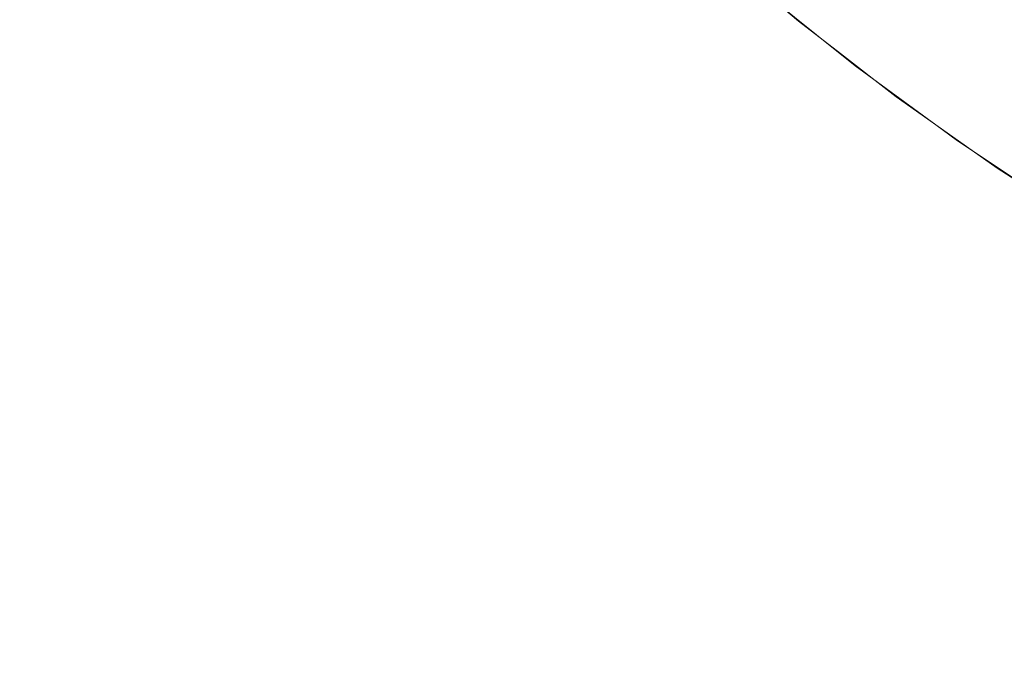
# Model space of a CAD drawing. Header units: centimetres. Extents: x -25.9 to 27.4, y -28.2 to -26.4.
# Tile 64 of 199: x -8.0077 to -7.9401, y -27.86 to -27.8155. Entities that reach past the tile are written whole.
import ezdxf

# ---------------------------------------------------------------- set-up
doc = ezdxf.new("R2010")
doc.units = ezdxf.units.CM
doc.header["$LTSCALE"] = 2.54
doc.layers.add('Lucido design-1', color=7, linetype='Continuous')

# ---------------------------------------------------------------- blocks, each defined once
blk = doc.blocks.new('Gruppo-4-1')
at = {"color": 7, "linetype": 'Continuous', "lineweight": 9}
blk.add_3dface([(-25.828561, -26.46, 540.520033), (-25.828561, -28.06, 540.520033), (27.271439, -28.06, 540.520033), (27.271439, -26.46, 540.520033)], dxfattribs=at)
for points, invisible_edges in [([(-8.005292, -27.815543, 539.743674), (-8.011735, -27.807902, 539.743674), (-8.009351, -27.805978, 539.746374), (-8.002993, -27.813519, 539.746374)], 15), ([(-8.007675, -27.81764, 539.741099), (-8.014204, -27.809896, 539.741099), (-8.011735, -27.807902, 539.743674), (-8.005292, -27.815543, 539.743674)], 15), ([(-7.99215, -27.816787, 539.752128), (-7.998657, -27.809703, 539.752128), (-7.996628, -27.807917, 539.755173), (-7.990199, -27.814917, 539.755173)], 15), ([(-7.978388, -27.816327, 539.76496), (-7.984888, -27.809827, 539.76496), (-7.983326, -27.80833, 539.768389), (-7.976891, -27.814764, 539.768389)], 15), ([(-7.965432, -27.815515, 539.782857), (-7.971909, -27.809566, 539.782857), (-7.970924, -27.808538, 539.78663), (-7.964491, -27.814446, 539.78663)], 15), ([(-7.994192, -27.818744, 539.749193), (-8.00078, -27.811571, 539.749193), (-7.998657, -27.809703, 539.752128), (-7.99215, -27.816787, 539.752128)], 15), ([(-7.966473, -27.816698, 539.77914), (-7.972999, -27.810704, 539.77914), (-7.971909, -27.809566, 539.782857), (-7.965432, -27.815515, 539.782857)], 15), ([(-8.010137, -27.819807, 539.738654), (-8.016756, -27.811956, 539.738654), (-8.014204, -27.809896, 539.741099), (-8.007675, -27.81764, 539.741099)], 15), ([(-7.979982, -27.81799, 539.761618), (-7.986551, -27.811421, 539.761618), (-7.984888, -27.809827, 539.76496), (-7.978388, -27.816327, 539.76496)], 15), ([(-7.954517, -27.815993, 539.810088), (-7.961024, -27.810507, 539.810088), (-7.960814, -27.810268, 539.814073), (-7.954317, -27.815745, 539.814073)], 15), ([(-7.954317, -27.815745, 539.814073), (-7.960814, -27.810268, 539.814073), (-7.960709, -27.810149, 539.818061), (-7.954218, -27.815622, 539.818061)], 15), ([(-7.957672, -27.812685, 539.820033), (-7.954205, -27.815607, 539.820033), (-7.954218, -27.815622, 539.818061), (-7.960709, -27.810149, 539.818061)], 14), ([(-7.948431, -27.816218, 540.044708), (-7.955131, -27.81084, 540.044708), (-7.954429, -27.810003, 540.048662), (-7.947766, -27.81535, 540.048662)], 15), ([(-7.967614, -27.817995, 539.775485), (-7.974194, -27.811951, 539.775485), (-7.972999, -27.810704, 539.77914), (-7.966473, -27.816698, 539.77914)], 15), ([(-7.955217, -27.81686, 539.802157), (-7.961761, -27.811344, 539.802157), (-7.96134, -27.810865, 539.806114), (-7.954817, -27.816365, 539.806114)], 15), ([(-7.954817, -27.816365, 539.806114), (-7.96134, -27.810865, 539.806114), (-7.961024, -27.810507, 539.810088), (-7.954517, -27.815993, 539.810088)], 15), ([(-7.948997, -27.816955, 540.040717), (-7.955729, -27.811552, 540.040717), (-7.955131, -27.81084, 540.044708), (-7.948431, -27.816218, 540.044708)], 15), ([(-7.93844, -27.816922, 540.060227), (-7.94518, -27.81198, 540.060227), (-7.944126, -27.810606, 540.063961), (-7.937446, -27.815504, 540.063961)], 15), ([(-7.99632, -27.820784, 539.746374), (-8.002993, -27.813519, 539.746374), (-8.00078, -27.811571, 539.749193), (-7.994192, -27.818744, 539.749193)], 15), ([(-7.981697, -27.819778, 539.758321), (-7.98834, -27.813135, 539.758321), (-7.986551, -27.811421, 539.761618), (-7.979982, -27.81799, 539.761618)], 15), ([(-7.955718, -27.81748, 539.798223), (-7.962287, -27.811942, 539.798223), (-7.961761, -27.811344, 539.802157), (-7.955217, -27.81686, 539.802157)], 15), ([(-7.949463, -27.817562, 540.036694), (-7.956221, -27.812138, 540.036694), (-7.955729, -27.811552, 540.040717), (-7.948997, -27.816955, 540.040717)], 15), ([(-7.968853, -27.819403, 539.771899), (-7.975492, -27.813305, 539.771899), (-7.974194, -27.811951, 539.775485), (-7.967614, -27.817995, 539.775485)], 15), ([(-7.956318, -27.818223, 539.79432), (-7.962918, -27.812659, 539.79432), (-7.962287, -27.811942, 539.798223), (-7.955718, -27.81748, 539.798223)], 15), ([(-7.949827, -27.818037, 540.032647), (-7.956606, -27.812597, 540.032647), (-7.956221, -27.812138, 540.036694), (-7.949463, -27.817562, 540.036694)], 15), ([(-7.939343, -27.818213, 540.056428), (-7.946139, -27.81323, 540.056428), (-7.94518, -27.81198, 540.060227), (-7.93844, -27.816922, 540.060227)], 15), ([(-7.983478, -27.821637, 539.755173), (-7.990199, -27.814917, 539.755173), (-7.98834, -27.813135, 539.758321), (-7.981697, -27.819778, 539.758321)], 15), ([(-7.957017, -27.819089, 539.790453), (-7.963653, -27.813494, 539.790453), (-7.962918, -27.812659, 539.79432), (-7.956318, -27.818223, 539.79432)], 15), ([(-7.957119, -27.813209, 540.020033), (-7.954205, -27.815607, 539.820033), (-7.957672, -27.812685, 539.820033)], 9), ([(-7.950313, -27.818669, 540.020578), (-7.957118, -27.813208, 540.020578), (-7.957055, -27.813132, 540.024508), (-7.950253, -27.818591, 540.024508)], 15), ([(-7.950253, -27.818591, 540.024508), (-7.957055, -27.813132, 540.024508), (-7.956884, -27.812928, 540.028583), (-7.950091, -27.81838, 540.028583)], 15), ([(-7.950091, -27.81838, 540.028583), (-7.956884, -27.812928, 540.028583), (-7.956606, -27.812597, 540.032647), (-7.949827, -27.818037, 540.032647)], 15), ([(-7.998532, -27.822903, 539.743674), (-8.005292, -27.815543, 539.743674), (-8.002993, -27.813519, 539.746374), (-7.99632, -27.820784, 539.746374)], 15), ([(-7.970189, -27.82092, 539.768389), (-7.976891, -27.814764, 539.768389), (-7.975492, -27.813305, 539.771899), (-7.968853, -27.819403, 539.771899)], 15), ([(-7.957814, -27.820076, 539.78663), (-7.964491, -27.814446, 539.78663), (-7.963653, -27.813494, 539.790453), (-7.957017, -27.819089, 539.790453)], 15), ([(-7.951337, -27.817849, 540.020033), (-7.957119, -27.813209, 540.020033), (-7.957118, -27.813208, 540.020578), (-7.950313, -27.818669, 540.020578)], 14), ([(-7.957119, -27.813209, 540.020033), (-7.951326, -27.817833, 539.820033), (-7.954205, -27.815607, 539.820033)], 9), ([(-7.957119, -27.813209, 540.020033), (-7.951337, -27.817849, 540.020033), (-7.951326, -27.817833, 539.820033)], 10), ([(-7.940156, -27.819373, 540.05257), (-7.947001, -27.814354, 540.05257), (-7.946139, -27.81323, 540.056428), (-7.939343, -27.818213, 540.056428)], 15), ([(-7.958708, -27.821184, 539.782857), (-7.965432, -27.815515, 539.782857), (-7.964491, -27.814446, 539.78663), (-7.957814, -27.820076, 539.78663)], 15), ([(-7.940876, -27.820402, 540.048662), (-7.947766, -27.81535, 540.048662), (-7.947001, -27.814354, 540.05257), (-7.940156, -27.819373, 540.05257)], 15), ([(-7.985349, -27.823589, 539.752128), (-7.99215, -27.816787, 539.752128), (-7.990199, -27.814917, 539.755173), (-7.983478, -27.821637, 539.755173)], 15), ([(-7.971619, -27.822545, 539.76496), (-7.978388, -27.816327, 539.76496), (-7.976891, -27.814764, 539.768389), (-7.970189, -27.82092, 539.768389)], 15), ([(-8.000823, -27.8251, 539.741099), (-8.007675, -27.81764, 539.741099), (-8.005292, -27.815543, 539.743674), (-7.998532, -27.822903, 539.743674)], 15), ([(-7.959698, -27.82241, 539.77914), (-7.966473, -27.816698, 539.77914), (-7.965432, -27.815515, 539.782857), (-7.958708, -27.821184, 539.782857)], 15), ([(-7.947783, -27.821198, 539.810088), (-7.954517, -27.815993, 539.810088), (-7.954317, -27.815745, 539.814073), (-7.947594, -27.820942, 539.814073)], 15), ([(-7.947594, -27.820942, 539.814073), (-7.954317, -27.815745, 539.814073), (-7.954218, -27.815622, 539.818061), (-7.9475, -27.820815, 539.818061)], 15), ([(-7.954218, -27.815622, 539.818061), (-7.954205, -27.815607, 539.820033), (-7.951326, -27.817833, 539.820033)], 9), ([(-7.951326, -27.817833, 539.820033), (-7.947488, -27.820799, 539.820033), (-7.9475, -27.820815, 539.818061), (-7.954218, -27.815622, 539.818061)], 14), ([(-7.941503, -27.821298, 540.044708), (-7.948431, -27.816218, 540.044708), (-7.947766, -27.81535, 540.048662), (-7.940876, -27.820402, 540.048662)], 15), ([(-7.973141, -27.824274, 539.761618), (-7.979982, -27.81799, 539.761618), (-7.978388, -27.816327, 539.76496), (-7.971619, -27.822545, 539.76496)], 15), ([(-7.948446, -27.822095, 539.802157), (-7.955217, -27.81686, 539.802157), (-7.954817, -27.816365, 539.806114), (-7.948067, -27.821582, 539.806114)], 15), ([(-7.948067, -27.821582, 539.806114), (-7.954817, -27.816365, 539.806114), (-7.954517, -27.815993, 539.810088), (-7.947783, -27.821198, 539.810088)], 15), ([(-7.942036, -27.822059, 540.040717), (-7.948997, -27.816955, 540.040717), (-7.948431, -27.816218, 540.044708), (-7.941503, -27.821298, 540.044708)], 15), ([(-7.987305, -27.82563, 539.749193), (-7.994192, -27.818744, 539.749193), (-7.99215, -27.816787, 539.752128), (-7.985349, -27.823589, 539.752128)], 15), ([(-7.960784, -27.823754, 539.775485), (-7.967614, -27.817995, 539.775485), (-7.966473, -27.816698, 539.77914), (-7.959698, -27.82241, 539.77914)], 15), ([(-7.94892, -27.822735, 539.798223), (-7.955718, -27.81748, 539.798223), (-7.955217, -27.81686, 539.802157), (-7.948446, -27.822095, 539.802157)], 15), ([(-7.942475, -27.822686, 540.036694), (-7.949463, -27.817562, 540.036694), (-7.948997, -27.816955, 540.040717), (-7.942036, -27.822059, 540.040717)], 15), ([(-8.003191, -27.827369, 539.738654), (-8.010137, -27.819807, 539.738654), (-8.007675, -27.81764, 539.741099), (-8.000823, -27.8251, 539.741099)], 15), ([(-7.949487, -27.823503, 539.79432), (-7.956318, -27.818223, 539.79432), (-7.955718, -27.81748, 539.798223), (-7.94892, -27.822735, 539.798223)], 15), ([(-7.951326, -27.817833, 539.820033), (-7.951337, -27.817849, 540.020033), (-7.950314, -27.818671, 540.020033)], 9), ([(-7.950313, -27.818669, 540.020578), (-7.950314, -27.818671, 540.020033), (-7.951337, -27.817849, 540.020033)], 9), ([(-7.947488, -27.820799, 539.820033), (-7.951326, -27.817833, 539.820033), (-7.950314, -27.818671, 540.020033)], 10), ([(-7.942819, -27.823176, 540.032647), (-7.949827, -27.818037, 540.032647), (-7.949463, -27.817562, 540.036694), (-7.942475, -27.822686, 540.036694)], 15), ([(-7.974777, -27.826134, 539.758321), (-7.981697, -27.819778, 539.758321), (-7.979982, -27.81799, 539.761618), (-7.973141, -27.824274, 539.761618)], 15), ([(-7.961962, -27.825213, 539.771899), (-7.968853, -27.819403, 539.771899), (-7.967614, -27.817995, 539.775485), (-7.960784, -27.823754, 539.775485)], 15), ([(-7.950149, -27.824397, 539.790453), (-7.957017, -27.819089, 539.790453), (-7.956318, -27.818223, 539.79432), (-7.949487, -27.823503, 539.79432)], 15), ([(-7.943276, -27.823829, 540.020578), (-7.950313, -27.818669, 540.020578), (-7.950253, -27.818591, 540.024508), (-7.943219, -27.823748, 540.024508)], 15), ([(-7.943219, -27.823748, 540.024508), (-7.950253, -27.818591, 540.024508), (-7.950091, -27.81838, 540.028583), (-7.943067, -27.82353, 540.028583)], 15), ([(-7.943067, -27.82353, 540.028583), (-7.950091, -27.81838, 540.028583), (-7.949827, -27.818037, 540.032647), (-7.942819, -27.823176, 540.032647)], 15), ([(-7.933098, -27.824089, 540.05257), (-7.940156, -27.819373, 540.05257), (-7.939343, -27.818213, 540.056428), (-7.932337, -27.822894, 540.056428)], 15), ([(-7.989345, -27.827759, 539.746374), (-7.99632, -27.820784, 539.746374), (-7.994192, -27.818744, 539.749193), (-7.987305, -27.82563, 539.749193)], 15), ([(-7.950904, -27.825417, 539.78663), (-7.957814, -27.820076, 539.78663), (-7.957017, -27.819089, 539.790453), (-7.950149, -27.824397, 539.790453)], 15), ([(-7.944774, -27.822732, 540.020033), (-7.950314, -27.818671, 540.020033), (-7.950313, -27.818669, 540.020578), (-7.943276, -27.823829, 540.020578)], 14), ([(-7.950314, -27.818671, 540.020033), (-7.944774, -27.822732, 540.020033), (-7.947488, -27.820799, 539.820033)], 10), ([(-8.005631, -27.829708, 539.736344), (-8.012674, -27.82204, 539.736344), (-8.010137, -27.819807, 539.738654), (-8.003191, -27.827369, 539.738654)], 15), ([(-7.976478, -27.828066, 539.755173), (-7.983478, -27.821637, 539.755173), (-7.981697, -27.819778, 539.758321), (-7.974777, -27.826134, 539.758321)], 15), ([(-7.963232, -27.826786, 539.768389), (-7.970189, -27.82092, 539.768389), (-7.968853, -27.819403, 539.771899), (-7.961962, -27.825213, 539.771899)], 15), ([(-7.933772, -27.825148, 540.048662), (-7.940876, -27.820402, 540.048662), (-7.940156, -27.819373, 540.05257), (-7.933098, -27.824089, 540.05257)], 15), ([(-7.95175, -27.826562, 539.782857), (-7.958708, -27.821184, 539.782857), (-7.957814, -27.820076, 539.78663), (-7.950904, -27.825417, 539.78663)], 15), ([(-7.93436, -27.826071, 540.044708), (-7.941503, -27.821298, 540.044708), (-7.940876, -27.820402, 540.048662), (-7.933772, -27.825148, 540.048662)], 15), ([(-7.991465, -27.82997, 539.743674), (-7.998532, -27.822903, 539.743674), (-7.99632, -27.820784, 539.746374), (-7.989345, -27.827759, 539.746374)], 15), ([(-7.964591, -27.82847, 539.76496), (-7.971619, -27.822545, 539.76496), (-7.970189, -27.82092, 539.768389), (-7.963232, -27.826786, 539.768389)], 15), ([(-7.952687, -27.827829, 539.77914), (-7.959698, -27.82241, 539.77914), (-7.958708, -27.821184, 539.782857), (-7.95175, -27.826562, 539.782857)], 15), ([(-7.941102, -27.826508, 539.806114), (-7.948067, -27.821582, 539.806114), (-7.947783, -27.821198, 539.810088), (-7.940834, -27.826113, 539.810088)], 15), ([(-7.940834, -27.826113, 539.810088), (-7.947783, -27.821198, 539.810088), (-7.947594, -27.820942, 539.814073), (-7.940656, -27.825849, 539.814073)], 15), ([(-7.940656, -27.825849, 539.814073), (-7.947594, -27.820942, 539.814073), (-7.9475, -27.820815, 539.818061), (-7.940567, -27.825718, 539.818061)], 15), ([(-7.9475, -27.820815, 539.818061), (-7.947488, -27.820799, 539.820033), (-7.944768, -27.822723, 539.820033)], 9), ([(-7.944768, -27.822723, 539.820033), (-7.940556, -27.825702, 539.820033), (-7.940567, -27.825718, 539.818061), (-7.9475, -27.820815, 539.818061)], 14), ([(-7.944774, -27.822732, 540.020033), (-7.944768, -27.822723, 539.820033), (-7.947488, -27.820799, 539.820033)], 9), ([(-7.93486, -27.826855, 540.040717), (-7.942036, -27.822059, 540.040717), (-7.941503, -27.821298, 540.044708), (-7.93436, -27.826071, 540.044708)], 15), ([(-7.978264, -27.830096, 539.752128), (-7.985349, -27.823589, 539.752128), (-7.983478, -27.821637, 539.755173), (-7.976478, -27.828066, 539.755173)], 15), ([(-7.941458, -27.827037, 539.802157), (-7.948446, -27.822095, 539.802157), (-7.948067, -27.821582, 539.806114), (-7.941102, -27.826508, 539.806114)], 15), ([(-8.00814, -27.832112, 539.734171), (-8.015283, -27.824336, 539.734171), (-8.012674, -27.82204, 539.736344), (-8.005631, -27.829708, 539.736344)], 15), ([(-7.966038, -27.830262, 539.761618), (-7.973141, -27.824274, 539.761618), (-7.971619, -27.822545, 539.76496), (-7.964591, -27.82847, 539.76496)], 15), ([(-7.953714, -27.829218, 539.775485), (-7.960784, -27.823754, 539.775485), (-7.959698, -27.82241, 539.77914), (-7.952687, -27.827829, 539.77914)], 15), ([(-7.941904, -27.827696, 539.798223), (-7.94892, -27.822735, 539.798223), (-7.948446, -27.822095, 539.802157), (-7.941458, -27.827037, 539.802157)], 15), ([(-7.93527, -27.8275, 540.036694), (-7.942475, -27.822686, 540.036694), (-7.942036, -27.822059, 540.040717), (-7.93486, -27.826855, 540.040717)], 15), ([(-7.993661, -27.832262, 539.741099), (-8.000823, -27.8251, 539.741099), (-7.998532, -27.822903, 539.743674), (-7.991465, -27.82997, 539.743674)], 15), ([(-7.942439, -27.828488, 539.79432), (-7.949487, -27.823503, 539.79432), (-7.94892, -27.822735, 539.798223), (-7.941904, -27.827696, 539.798223)], 15), ([(-7.944768, -27.822723, 539.820033), (-7.944774, -27.822732, 540.020033), (-7.943277, -27.82383, 540.020033)], 9), ([(-7.943276, -27.823829, 540.020578), (-7.943277, -27.82383, 540.020033), (-7.944774, -27.822732, 540.020033)], 9), ([(-7.940556, -27.825702, 539.820033), (-7.944768, -27.822723, 539.820033), (-7.943277, -27.82383, 540.020033)], 10), ([(-7.935825, -27.828369, 540.028583), (-7.943067, -27.82353, 540.028583), (-7.942819, -27.823176, 540.032647), (-7.935592, -27.828005, 540.032647)], 15), ([(-7.935592, -27.828005, 540.032647), (-7.942819, -27.823176, 540.032647), (-7.942475, -27.822686, 540.036694), (-7.93527, -27.8275, 540.036694)], 15), ([(-7.980133, -27.832219, 539.749193), (-7.987305, -27.82563, 539.749193), (-7.985349, -27.823589, 539.752128), (-7.978264, -27.830096, 539.752128)], 15), ([(-7.95483, -27.830726, 539.771899), (-7.961962, -27.825213, 539.771899), (-7.960784, -27.823754, 539.775485), (-7.953714, -27.829218, 539.775485)], 15), ([(-7.943062, -27.82941, 539.790453), (-7.950149, -27.824397, 539.790453), (-7.949487, -27.823503, 539.79432), (-7.942439, -27.828488, 539.79432)], 15), ([(-7.938012, -27.827348, 540.020033), (-7.943277, -27.82383, 540.020033), (-7.943276, -27.823829, 540.020578), (-7.936021, -27.828677, 540.020578)], 14), ([(-7.943277, -27.82383, 540.020033), (-7.938012, -27.827348, 540.020033), (-7.940556, -27.825702, 539.820033)], 10), ([(-7.936021, -27.828677, 540.020578), (-7.943276, -27.823829, 540.020578), (-7.943219, -27.823748, 540.024508), (-7.935968, -27.828594, 540.024508)], 15), ([(-7.935968, -27.828594, 540.024508), (-7.943219, -27.823748, 540.024508), (-7.943067, -27.82353, 540.028583), (-7.935825, -27.828369, 540.028583)], 15), ([(-7.967595, -27.832189, 539.758321), (-7.974777, -27.826134, 539.758321), (-7.973141, -27.824274, 539.761618), (-7.966038, -27.830262, 539.761618)], 15), ([(-7.943773, -27.830461, 539.78663), (-7.950904, -27.825417, 539.78663), (-7.950149, -27.824397, 539.790453), (-7.943062, -27.82941, 539.790453)], 15), ([(-7.99593, -27.83463, 539.738654), (-8.003191, -27.827369, 539.738654), (-8.000823, -27.8251, 539.741099), (-7.993661, -27.832262, 539.741099)], 15), ([(-7.956032, -27.832351, 539.768389), (-7.963232, -27.826786, 539.768389), (-7.961962, -27.825213, 539.771899), (-7.95483, -27.830726, 539.771899)], 15), ([(-7.98208, -27.834431, 539.746374), (-7.989345, -27.827759, 539.746374), (-7.987305, -27.82563, 539.749193), (-7.980133, -27.832219, 539.749193)], 15), ([(-7.94457, -27.83164, 539.782857), (-7.95175, -27.826562, 539.782857), (-7.950904, -27.825417, 539.78663), (-7.943773, -27.830461, 539.78663)], 15), ([(-7.933683, -27.830728, 539.810088), (-7.940834, -27.826113, 539.810088), (-7.940656, -27.825849, 539.814073), (-7.933516, -27.830457, 539.814073)], 15), ([(-7.933516, -27.830457, 539.814073), (-7.940656, -27.825849, 539.814073), (-7.940567, -27.825718, 539.818061), (-7.933433, -27.830322, 539.818061)], 15), ([(-7.940567, -27.825718, 539.818061), (-7.940556, -27.825702, 539.820033), (-7.938011, -27.827345, 539.820033)], 9), ([(-7.938011, -27.827345, 539.820033), (-7.933423, -27.830306, 539.820033), (-7.933433, -27.830322, 539.818061), (-7.940567, -27.825718, 539.818061)], 14), ([(-7.938012, -27.827348, 540.020033), (-7.938011, -27.827345, 539.820033), (-7.940556, -27.825702, 539.820033)], 9), ([(-7.969212, -27.834193, 539.755173), (-7.976478, -27.828066, 539.755173), (-7.974777, -27.826134, 539.758321), (-7.967595, -27.832189, 539.758321)], 15), ([(-7.945453, -27.832946, 539.77914), (-7.952687, -27.827829, 539.77914), (-7.95175, -27.826562, 539.782857), (-7.94457, -27.83164, 539.782857)], 15), ([(-7.934267, -27.831677, 539.802157), (-7.941458, -27.827037, 539.802157), (-7.941102, -27.826508, 539.806114), (-7.933933, -27.831135, 539.806114)], 15), ([(-7.933933, -27.831135, 539.806114), (-7.941102, -27.826508, 539.806114), (-7.940834, -27.826113, 539.810088), (-7.933683, -27.830728, 539.810088)], 15), ([(-7.998269, -27.83707, 539.736344), (-8.005631, -27.829708, 539.736344), (-8.003191, -27.827369, 539.738654), (-7.99593, -27.83463, 539.738654)], 15), ([(-7.957319, -27.834091, 539.76496), (-7.964591, -27.82847, 539.76496), (-7.963232, -27.826786, 539.768389), (-7.956032, -27.832351, 539.768389)], 15), ([(-7.934685, -27.832356, 539.798223), (-7.941904, -27.827696, 539.798223), (-7.941458, -27.827037, 539.802157), (-7.934267, -27.831677, 539.802157)], 15), ([(-7.984104, -27.836731, 539.743674), (-7.991465, -27.82997, 539.743674), (-7.989345, -27.827759, 539.746374), (-7.98208, -27.834431, 539.746374)], 15), ([(-7.970911, -27.836296, 539.752128), (-7.978264, -27.830096, 539.752128), (-7.976478, -27.828066, 539.755173), (-7.969212, -27.834193, 539.755173)], 15), ([(-7.94642, -27.834377, 539.775485), (-7.953714, -27.829218, 539.775485), (-7.952687, -27.827829, 539.77914), (-7.945453, -27.832946, 539.77914)], 15), ([(-7.935186, -27.833169, 539.79432), (-7.942439, -27.828488, 539.79432), (-7.941904, -27.827696, 539.798223), (-7.934685, -27.832356, 539.798223)], 15), ([(-7.958688, -27.835943, 539.761618), (-7.966038, -27.830262, 539.761618), (-7.964591, -27.82847, 539.76496), (-7.957319, -27.834091, 539.76496)], 15), ([(-7.935769, -27.834116, 539.790453), (-7.943062, -27.82941, 539.790453), (-7.942439, -27.828488, 539.79432), (-7.935186, -27.833169, 539.79432)], 15), ([(-7.94747, -27.835931, 539.771899), (-7.95483, -27.830726, 539.771899), (-7.953714, -27.829218, 539.775485), (-7.94642, -27.834377, 539.775485)], 15), ([(-7.936434, -27.835197, 539.78663), (-7.943773, -27.830461, 539.78663), (-7.943062, -27.82941, 539.790453), (-7.935769, -27.834116, 539.790453)], 15), ([(-8.000674, -27.839579, 539.734171), (-8.00814, -27.832112, 539.734171), (-8.005631, -27.829708, 539.736344), (-7.998269, -27.83707, 539.736344)], 15), ([(-7.986201, -27.839114, 539.741099), (-7.993661, -27.832262, 539.741099), (-7.991465, -27.82997, 539.743674), (-7.984104, -27.836731, 539.743674)], 15), ([(-7.972687, -27.838496, 539.749193), (-7.980133, -27.832219, 539.749193), (-7.978264, -27.830096, 539.752128), (-7.970911, -27.836296, 539.752128)], 15), ([(-7.960162, -27.837935, 539.758321), (-7.967595, -27.832189, 539.758321), (-7.966038, -27.830262, 539.761618), (-7.958688, -27.835943, 539.761618)], 15), ([(-7.948602, -27.837606, 539.768389), (-7.956032, -27.832351, 539.768389), (-7.95483, -27.830726, 539.771899), (-7.94747, -27.835931, 539.771899)], 15), ([(-7.937181, -27.836409, 539.782857), (-7.94457, -27.83164, 539.782857), (-7.943773, -27.830461, 539.78663), (-7.936434, -27.835197, 539.78663)], 15), ([(-8.00314, -27.842152, 539.732141), (-8.010713, -27.834578, 539.732141), (-8.00814, -27.832112, 539.734171), (-8.000674, -27.839579, 539.734171)], 15), ([(-7.938007, -27.837751, 539.77914), (-7.945453, -27.832946, 539.77914), (-7.94457, -27.83164, 539.782857), (-7.937181, -27.836409, 539.782857)], 15), ([(-7.988368, -27.841576, 539.738654), (-7.99593, -27.83463, 539.738654), (-7.993661, -27.832262, 539.741099), (-7.986201, -27.839114, 539.741099)], 15), ([(-7.974539, -27.84079, 539.746374), (-7.98208, -27.834431, 539.746374), (-7.980133, -27.832219, 539.749193), (-7.972687, -27.838496, 539.749193)], 15), ([(-7.961693, -27.840005, 539.755173), (-7.969212, -27.834193, 539.755173), (-7.967595, -27.832189, 539.758321), (-7.960162, -27.837935, 539.758321)], 15), ([(-7.949814, -27.839399, 539.76496), (-7.957319, -27.834091, 539.76496), (-7.956032, -27.832351, 539.768389), (-7.948602, -27.837606, 539.768389)], 15), ([(-7.938913, -27.839222, 539.775485), (-7.94642, -27.834377, 539.775485), (-7.945453, -27.832946, 539.77914), (-7.938007, -27.837751, 539.77914)], 15), ([(-7.951104, -27.841308, 539.761618), (-7.958688, -27.835943, 539.761618), (-7.957319, -27.834091, 539.76496), (-7.949814, -27.839399, 539.76496)], 15), ([(-8.005664, -27.844785, 539.730258), (-8.013347, -27.837102, 539.730258), (-8.010713, -27.834578, 539.732141), (-8.00314, -27.842152, 539.732141)], 15), ([(-7.990601, -27.844113, 539.736344), (-7.998269, -27.83707, 539.736344), (-7.99593, -27.83463, 539.738654), (-7.988368, -27.841576, 539.738654)], 15), ([(-7.976463, -27.843173, 539.743674), (-7.984104, -27.836731, 539.743674), (-7.98208, -27.834431, 539.746374), (-7.974539, -27.84079, 539.746374)], 15), ([(-7.9633, -27.842179, 539.752128), (-7.970911, -27.836296, 539.752128), (-7.969212, -27.834193, 539.755173), (-7.961693, -27.840005, 539.755173)], 15), ([(-7.939896, -27.840819, 539.771899), (-7.94747, -27.835931, 539.771899), (-7.94642, -27.834377, 539.775485), (-7.938913, -27.839222, 539.775485)], 15), ([(-7.952491, -27.84336, 539.758321), (-7.960162, -27.837935, 539.758321), (-7.958688, -27.835943, 539.761618), (-7.951104, -27.841308, 539.761618)], 15), ([(-7.940956, -27.842541, 539.768389), (-7.948602, -27.837606, 539.768389), (-7.94747, -27.835931, 539.771899), (-7.939896, -27.840819, 539.771899)], 15), ([(-7.978457, -27.845643, 539.741099), (-7.986201, -27.839114, 539.741099), (-7.984104, -27.836731, 539.743674), (-7.976463, -27.843173, 539.743674)], 15), ([(-7.964982, -27.844452, 539.749193), (-7.972687, -27.838496, 539.749193), (-7.970911, -27.836296, 539.752128), (-7.9633, -27.842179, 539.752128)], 15), ([(-8.008242, -27.847475, 539.728524), (-8.016036, -27.83968, 539.728524), (-8.013347, -27.837102, 539.730258), (-8.005664, -27.844785, 539.730258)], 15), ([(-7.992897, -27.846721, 539.734171), (-8.000674, -27.839579, 539.734171), (-7.998269, -27.83707, 539.736344), (-7.990601, -27.844113, 539.736344)], 15), ([(-7.953933, -27.845493, 539.755173), (-7.961693, -27.840005, 539.755173), (-7.960162, -27.837935, 539.758321), (-7.952491, -27.84336, 539.758321)], 15), ([(-7.942091, -27.844383, 539.76496), (-7.949814, -27.839399, 539.76496), (-7.948602, -27.837606, 539.768389), (-7.940956, -27.842541, 539.768389)], 15), ([(-7.966735, -27.846822, 539.746374), (-7.974539, -27.84079, 539.746374), (-7.972687, -27.838496, 539.749193), (-7.964982, -27.844452, 539.749193)], 15), ([(-7.995252, -27.849397, 539.732141), (-8.00314, -27.842152, 539.732141), (-8.000674, -27.839579, 539.734171), (-7.992897, -27.846721, 539.734171)], 15), ([(-7.980518, -27.848194, 539.738654), (-7.988368, -27.841576, 539.738654), (-7.986201, -27.839114, 539.741099), (-7.978457, -27.845643, 539.741099)], 15), ([(-7.943299, -27.846345, 539.761618), (-7.951104, -27.841308, 539.761618), (-7.949814, -27.839399, 539.76496), (-7.942091, -27.844383, 539.76496)], 15), ([(-7.955447, -27.847733, 539.752128), (-7.9633, -27.842179, 539.752128), (-7.961693, -27.840005, 539.755173), (-7.953933, -27.845493, 539.755173)], 15), ([(-7.968556, -27.849285, 539.743674), (-7.976463, -27.843173, 539.743674), (-7.974539, -27.84079, 539.746374), (-7.966735, -27.846822, 539.746374)], 15), ([(-7.933108, -27.847146, 539.768389), (-7.940956, -27.842541, 539.768389), (-7.939896, -27.840819, 539.771899), (-7.932122, -27.845382, 539.771899)], 15), ([(-7.982641, -27.850824, 539.736344), (-7.990601, -27.844113, 539.736344), (-7.988368, -27.841576, 539.738654), (-7.980518, -27.848194, 539.738654)], 15), ([(-7.944597, -27.848455, 539.758321), (-7.952491, -27.84336, 539.758321), (-7.951104, -27.841308, 539.761618), (-7.943299, -27.846345, 539.761618)], 15), ([(-7.997662, -27.852135, 539.730258), (-8.005664, -27.844785, 539.730258), (-8.00314, -27.842152, 539.732141), (-7.995252, -27.849397, 539.732141)], 15), ([(-7.95703, -27.850076, 539.749193), (-7.964982, -27.844452, 539.749193), (-7.9633, -27.842179, 539.752128), (-7.955447, -27.847733, 539.752128)], 15), ([(-7.934163, -27.849036, 539.76496), (-7.942091, -27.844383, 539.76496), (-7.940956, -27.842541, 539.768389), (-7.933108, -27.847146, 539.768389)], 15), ([(-7.970444, -27.851837, 539.741099), (-7.978457, -27.845643, 539.741099), (-7.976463, -27.843173, 539.743674), (-7.968556, -27.849285, 539.743674)], 15), ([(-7.945947, -27.850647, 539.755173), (-7.953933, -27.845493, 539.755173), (-7.952491, -27.84336, 539.758321), (-7.944597, -27.848455, 539.758321)], 15), ([(-7.984824, -27.853528, 539.734171), (-7.992897, -27.846721, 539.734171), (-7.990601, -27.844113, 539.736344), (-7.982641, -27.850824, 539.736344)], 15), ([(-8.000123, -27.854932, 539.728524), (-8.008242, -27.847475, 539.728524), (-8.005664, -27.844785, 539.730258), (-7.997662, -27.852135, 539.730258)], 15), ([(-7.958681, -27.852518, 539.746374), (-7.966735, -27.846822, 539.746374), (-7.964982, -27.844452, 539.749193), (-7.95703, -27.850076, 539.749193)], 15), ([(-7.935287, -27.851047, 539.761618), (-7.943299, -27.846345, 539.761618), (-7.942091, -27.844383, 539.76496), (-7.934163, -27.849036, 539.76496)], 15), ([(-7.972394, -27.854474, 539.738654), (-7.980518, -27.848194, 539.738654), (-7.978457, -27.845643, 539.741099), (-7.970444, -27.851837, 539.741099)], 15), ([(-7.947365, -27.852949, 539.752128), (-7.955447, -27.847733, 539.752128), (-7.953933, -27.845493, 539.755173), (-7.945947, -27.850647, 539.755173)], 15), ([(-7.936495, -27.853209, 539.758321), (-7.944597, -27.848455, 539.758321), (-7.943299, -27.846345, 539.761618), (-7.935287, -27.851047, 539.761618)], 15), ([(-7.987063, -27.856301, 539.732141), (-7.995252, -27.849397, 539.732141), (-7.992897, -27.846721, 539.734171), (-7.984824, -27.853528, 539.734171)], 15), ([(-7.960396, -27.855056, 539.743674), (-7.968556, -27.849285, 539.743674), (-7.966735, -27.846822, 539.746374), (-7.958681, -27.852518, 539.746374)], 15), ([(-8.002631, -27.857782, 539.726943), (-8.010869, -27.850216, 539.726943), (-8.008242, -27.847475, 539.728524), (-8.000123, -27.854932, 539.728524)], 15), ([(-7.974404, -27.857192, 539.736344), (-7.982641, -27.850824, 539.736344), (-7.980518, -27.848194, 539.738654), (-7.972394, -27.854474, 539.738654)], 15), ([(-7.948847, -27.855357, 539.749193), (-7.95703, -27.850076, 539.749193), (-7.955447, -27.847733, 539.752128), (-7.947365, -27.852949, 539.752128)], 15), ([(-7.93775, -27.855457, 539.755173), (-7.945947, -27.850647, 539.755173), (-7.944597, -27.848455, 539.758321), (-7.936495, -27.853209, 539.758321)], 15), ([(-7.989355, -27.859139, 539.730258), (-7.997662, -27.852135, 539.730258), (-7.995252, -27.849397, 539.732141), (-7.987063, -27.856301, 539.732141)], 15), ([(-7.962174, -27.857686, 539.741099), (-7.970444, -27.851837, 539.741099), (-7.968556, -27.849285, 539.743674), (-7.960396, -27.855056, 539.743674)], 15), ([(-8.005183, -27.860681, 539.725519), (-8.013541, -27.853004, 539.725519), (-8.010869, -27.850216, 539.726943), (-8.002631, -27.857782, 539.726943)], 15), ([(-7.950393, -27.857867, 539.746374), (-7.958681, -27.852518, 539.746374), (-7.95703, -27.850076, 539.749193), (-7.948847, -27.855357, 539.749193)], 15), ([(-7.97647, -27.859985, 539.734171), (-7.984824, -27.853528, 539.734171), (-7.982641, -27.850824, 539.736344), (-7.974404, -27.857192, 539.736344)], 15), ([(-7.939069, -27.857817, 539.752128), (-7.947365, -27.852949, 539.752128), (-7.945947, -27.850647, 539.755173), (-7.93775, -27.855457, 539.755173)], 15), ([(-7.991695, -27.862037, 539.728524), (-8.000123, -27.854932, 539.728524), (-7.997662, -27.852135, 539.730258), (-7.989355, -27.859139, 539.730258)], 15), ([(-7.96401, -27.860403, 539.738654), (-7.972394, -27.854474, 539.738654), (-7.970444, -27.851837, 539.741099), (-7.962174, -27.857686, 539.741099)], 15), ([(-8.007773, -27.863624, 539.724254), (-8.016254, -27.855835, 539.724254), (-8.013541, -27.853004, 539.725519), (-8.005183, -27.860681, 539.725519)], 15), ([(-7.951999, -27.860476, 539.743674), (-7.960396, -27.855056, 539.743674), (-7.958681, -27.852518, 539.746374), (-7.950393, -27.857867, 539.746374)], 15), ([(-7.940448, -27.860286, 539.749193), (-7.948847, -27.855357, 539.749193), (-7.947365, -27.852949, 539.752128), (-7.939069, -27.857817, 539.752128)], 15), ([(-7.978589, -27.862851, 539.732141), (-7.987063, -27.856301, 539.732141), (-7.984824, -27.853528, 539.734171), (-7.97647, -27.859985, 539.734171)], 15), ([(-7.965903, -27.863204, 539.736344), (-7.974404, -27.857192, 539.736344), (-7.972394, -27.854474, 539.738654), (-7.96401, -27.860403, 539.738654)], 15), ([(-7.99408, -27.864991, 539.726943), (-8.002631, -27.857782, 539.726943), (-8.000123, -27.854932, 539.728524), (-7.991695, -27.862037, 539.728524)], 15), ([(-7.953663, -27.863179, 539.741099), (-7.962174, -27.857686, 539.741099), (-7.960396, -27.855056, 539.743674), (-7.951999, -27.860476, 539.743674)], 15), ([(-7.941886, -27.86286, 539.746374), (-7.950393, -27.857867, 539.746374), (-7.948847, -27.855357, 539.749193), (-7.940448, -27.860286, 539.749193)], 15), ([(-7.980758, -27.865784, 539.730258), (-7.989355, -27.859139, 539.730258), (-7.987063, -27.856301, 539.732141), (-7.978589, -27.862851, 539.732141)], 15), ([(-7.996507, -27.867996, 539.725519), (-8.005183, -27.860681, 539.725519), (-8.002631, -27.857782, 539.726943), (-7.99408, -27.864991, 539.726943)], 15), ([(-7.967849, -27.866083, 539.734171), (-7.97647, -27.859985, 539.734171), (-7.974404, -27.857192, 539.736344), (-7.965903, -27.863204, 539.736344)], 15), ([(-7.955383, -27.865971, 539.738654), (-7.96401, -27.860403, 539.738654), (-7.962174, -27.857686, 539.741099), (-7.953663, -27.863179, 539.741099)], 15), ([(-7.931847, -27.864854, 539.749193), (-7.940448, -27.860286, 539.749193), (-7.939069, -27.857817, 539.752128), (-7.930574, -27.862329, 539.752128)], 15), ([(-7.94338, -27.865534, 539.743674), (-7.951999, -27.860476, 539.743674), (-7.950393, -27.857867, 539.746374), (-7.941886, -27.86286, 539.746374)], 15), ([(-7.982974, -27.868779, 539.728524), (-7.991695, -27.862037, 539.728524), (-7.989355, -27.859139, 539.730258), (-7.980758, -27.865784, 539.730258)], 15), ([(-7.969845, -27.869036, 539.732141), (-7.978589, -27.862851, 539.732141), (-7.97647, -27.859985, 539.734171), (-7.967849, -27.866083, 539.734171)], 15)]:
    blk.add_3dface(points, dxfattribs=dict(at, invisible_edges=invisible_edges))

msp = doc.modelspace()

# ---------------------------------------------------------------- block references
at = {"layer": 'Lucido design-1', "color": 7}
msp.add_blockref('Gruppo-4-1', (0, 0), dxfattribs=at)

doc.saveas('drawing.dxf')
